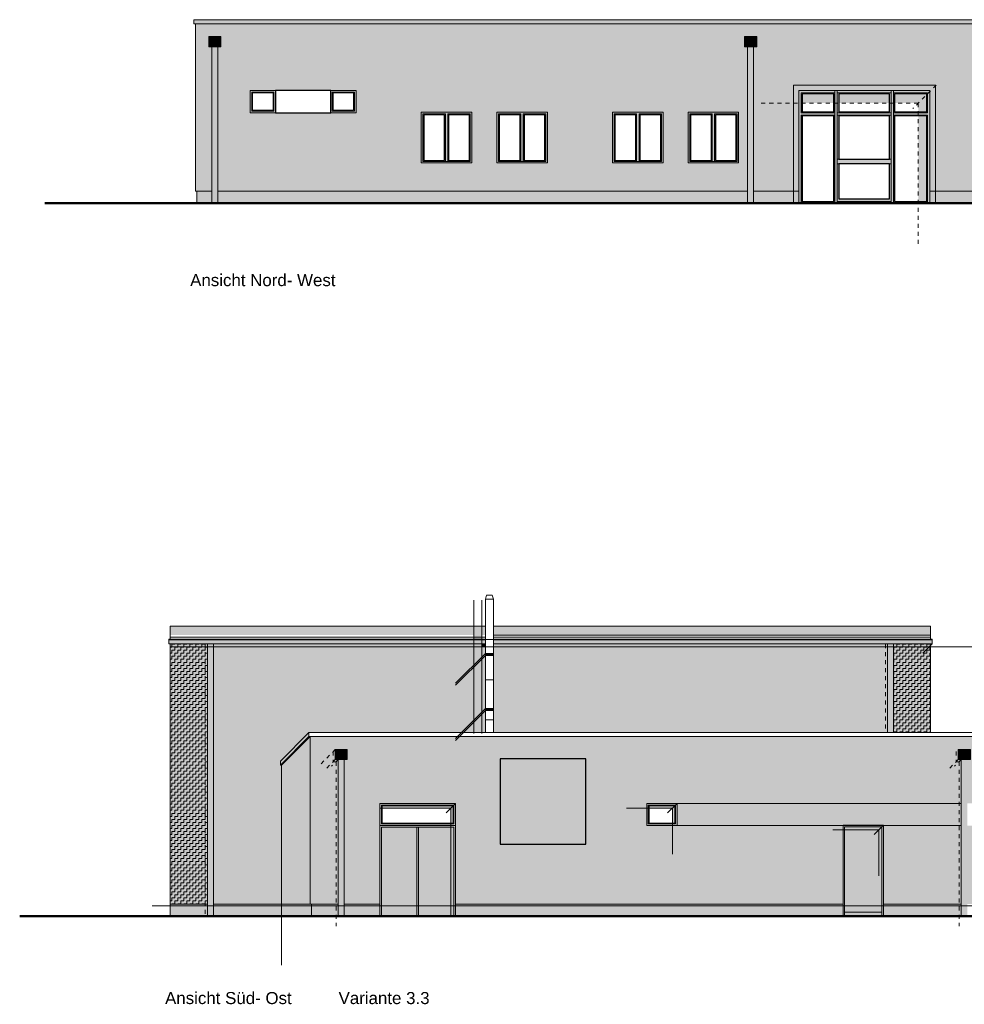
# Model space of a CAD drawing. Header units: metres. Extents: x 1169 to 1496, y -112 to 50.
# Tile 193 of 256: x 1436 to 1460, y -62 to -38. Entities that reach past the tile are written whole.
import ezdxf

# ---------------------------------------------------------------- set-up
doc = ezdxf.new("R2010")
doc.units = ezdxf.units.M
doc.header["$XCLIPFRAME"] = 2
doc.linetypes.add('AUSGEZOGEN', pattern=[0])
doc.linetypes.add('PUNKT2_S9', pattern=[0.0015, 0, -0.0015])
for name, color, linetype, lineweight in [('XR$5$Ansicht', 1, 'AUSGEZOGEN', 50), ('XR$5$Design', 4, 'AUSGEZOGEN', 13), ('XR$5$Filling', 4, 'AUSGEZOGEN', 13), ('XR$5$Muster', 4, 'AUSGEZOGEN', 13), ('XR$5$STANDARD_1', 7, 'AUSGEZOGEN', 25), ('XR$5$Wegeflächen', 4, 'AUSGEZOGEN', 13)]:
    doc.layers.add(name, color=color, linetype=linetype, lineweight=lineweight)
doc.styles.add('ARIAL', font='arial.ttf')
picture_1 = doc.add_image_def('image1.tif', size_in_pixel=(512, 512))
picture_2 = doc.add_image_def('image2.jpg', size_in_pixel=(510, 510))
picture_3 = doc.add_image_def('image3.png', size_in_pixel=(213, 212))
pattern_1 = [(90, (-0.15, 0.15), (-0.075, 0.075), [0.075, -0.075]), (180, (-0.15, 0.15), (-0.075, -0.075), [0.075, -0.075])]

msp = doc.modelspace()

# ---------------------------------------------------------------- hatches: boundary and pattern name
at = {"layer": 'XR$5$Filling', "linetype": 'AUSGEZOGEN', "lineweight": 13, "transparency": 33554687}
h = msp.add_hatch(dxfattribs=at)
h.set_pattern_fill('MUSTER', color=52, scale=0.075, angle=90, style=0, pattern_type=2)
h.set_pattern_definition(pattern_1)
h.paths.add_polyline_path([(1439.9626, -59.6297), (1440.884, -59.6297), (1440.884, -53.1687), (1439.9626, -53.1687)], flags=0)
h = msp.add_hatch(dxfattribs=at)
h.set_pattern_fill('MUSTER', color=52, scale=0.075, angle=90, style=0, pattern_type=2)
h.set_pattern_definition(pattern_1)
h.paths.add_polyline_path([(1443.4326, -55.4705), (1443.4069, -55.4705), (1443.4069, -55.3705), (1447.7872, -55.3705), (1447.7872, -53.1687), (1441.034, -53.1687), (1441.034, -59.6297), (1443.4326, -59.6297)], flags=0)
h = msp.add_hatch(dxfattribs=at)
h.set_pattern_fill('MUSTER', color=52, scale=0.075, angle=90, style=0, pattern_type=2)
h.set_pattern_definition(pattern_1)
h.paths.add_polyline_path([(1447.9872, -55.3705), (1457.7711, -55.3705), (1457.7711, -53.1687), (1447.9872, -53.1687)], flags=0)
h = msp.add_hatch(dxfattribs=at)
h.set_pattern_fill('MUSTER', color=52, scale=0.075, angle=90, style=0, pattern_type=2)
h.set_pattern_definition(pattern_1)
h.paths.add_polyline_path([(1458.8426, -55.3705), (1458.8426, -53.1687), (1457.9211, -53.1687), (1457.9211, -55.3705)], flags=0)
at = {"layer": 'XR$5$Muster', "linetype": 'AUSGEZOGEN', "lineweight": 13, "transparency": 33554687}
for color, points in [(9, [(1467.7198, -37.7635), (1467.7198, -37.6635), (1440.551, -37.6635), (1440.551, -37.7635)]), (252, [(1440.9199, -38.3335), (1441.2199, -38.3335), (1441.2199, -38.0835), (1440.9199, -38.0835)]), (252, [(1440.9199, -38.3335), (1441.2199, -38.3335), (1441.2199, -38.0835), (1440.9199, -38.0835)]), (252, [(1454.2234, -38.3335), (1454.5234, -38.3335), (1454.5234, -38.0835), (1454.2234, -38.0835)]), (252, [(1454.2234, -38.3335), (1454.5234, -38.3335), (1454.5234, -38.0835), (1454.2234, -38.0835)]), (250, [(1455.4354, -39.2877), (1455.4354, -39.7339), (1455.5704, -39.7339), (1455.5704, -39.4227), (1458.8254, -39.4227), (1458.8254, -41.9227), (1458.9604, -41.9227), (1458.9604, -39.2877)]), (250, [(1458.9604, -41.9227), (1458.8254, -41.9227), (1458.8254, -39.4227), (1455.5704, -39.4227), (1455.5704, -39.7339), (1458.5372, -39.7339), (1458.5372, -42.2227), (1458.9604, -42.2227)]), (252, [(1439.9626, -52.946), (1447.7872, -52.946), (1447.7872, -52.7238), (1439.9626, -52.7238)]), (252, [(1447.9872, -52.7238), (1447.9872, -52.946), (1458.8426, -52.946), (1458.8426, -52.7238)]), (59, [(1440.884, -53.1687), (1439.9626, -53.1687), (1439.9626, -53.2415), (1440.8323, -53.2415), (1440.8323, -59.9297), (1440.884, -59.9297)]), (59, [(1441.034, -53.2415), (1447.4986, -53.2415), (1447.4986, -53.1687), (1441.034, -53.1687)]), (59, [(1447.6986, -53.2415), (1447.7872, -53.2415), (1447.7872, -53.1687), (1447.6986, -53.1687)]), (59, [(1457.7711, -55.3705), (1457.7711, -53.1687), (1447.9872, -53.1687), (1447.9872, -53.2415), (1457.7194, -53.2415), (1457.7194, -55.3705)]), (59, [(1457.9211, -53.1687), (1457.9211, -53.2415), (1458.8047, -53.2415), (1458.8426, -53.2037), (1458.8426, -53.1687)]), (59, [(1443.4069, -55.4705), (1443.4069, -55.3705), (1442.7008, -56.0766), (1442.7008, -56.1766), (1442.7264, -56.1766), (1442.7264, -59.9297), (1443.4726, -59.9297), (1443.4726, -59.6297), (1443.4326, -59.6297), (1443.4326, -55.4705)]), (252, [(1444.059, -56.0405), (1444.359, -56.0405), (1444.359, -55.7905), (1444.059, -55.7905)]), (252, [(1459.529, -56.0405), (1459.829, -56.0405), (1459.829, -55.7905), (1459.529, -55.7905)]), (250, [(1446.9302, -59.9297), (1447.0476, -59.9297), (1447.0476, -57.1297), (1445.1676, -57.1297), (1445.1676, -57.2471), (1446.9302, -57.2471)]), (250, [(1451.7926, -57.2471), (1452.4302, -57.2471), (1452.4302, -57.6797), (1452.5476, -57.6797), (1452.5476, -57.1297), (1451.7926, -57.1297)]), (250, [(1457.6726, -59.9297), (1457.6726, -57.6697), (1456.6676, -57.6697), (1456.6676, -57.7871), (1457.5552, -57.7871), (1457.5552, -59.9297)]), (59, [(1439.9626, -59.6697), (1440.8323, -59.6697), (1440.8323, -59.6297), (1439.9626, -59.6297)]), (59, [(1442.7264, -59.6697), (1442.7264, -59.6297), (1441.034, -59.6297), (1441.034, -59.6697)]), (250, [(1443.4726, -59.6697), (1444.0823, -59.6697), (1444.0823, -59.6297), (1443.4726, -59.6297)]), (250, [(1444.284, -59.6697), (1445.1676, -59.6697), (1445.1676, -59.6297), (1444.284, -59.6297)]), (250, [(1456.6676, -59.6697), (1456.6676, -59.6297), (1447.0476, -59.6297), (1447.0476, -59.6697)]), (250, [(1459.5523, -59.6297), (1457.6726, -59.6297), (1457.6726, -59.6697), (1459.5523, -59.6697)])]:
    msp.add_hatch(color=color, dxfattribs=at).paths.add_polyline_path(points)
at = {"layer": 'XR$5$Muster', "linetype": 'AUSGEZOGEN', "lineweight": 25, "true_color": 0x383e42, "transparency": 33554687}
for points in [[(1440.551, -37.7635), (1467.7198, -37.7635), (1467.7198, -37.6635), (1440.551, -37.6635)], [(1447.7872, -53.0482), (1439.9276, -53.0482), (1439.9276, -53.1687), (1447.7872, -53.1687)], [(1458.8776, -53.1687), (1458.8776, -53.0482), (1447.9872, -53.0482), (1447.9872, -53.1687)], [(1439.9626, -59.6297), (1440.884, -59.6297), (1440.884, -53.1687), (1439.9626, -53.1687)], [(1447.7872, -53.1687), (1441.034, -53.1687), (1441.034, -59.6297), (1443.4326, -59.6297), (1443.4326, -55.4705), (1443.4069, -55.4705), (1443.4069, -55.3705), (1447.7872, -55.3705)], [(1447.9872, -53.1687), (1447.9872, -55.3705), (1457.7711, -55.3705), (1457.7711, -53.1687)], [(1457.9211, -55.3705), (1458.8426, -55.3705), (1458.8426, -53.1687), (1457.9211, -53.1687)], [(1440.884, -59.9297), (1440.884, -59.6297), (1439.9626, -59.6297), (1439.9626, -59.9297)], [(1441.034, -59.6297), (1441.034, -59.9297), (1443.4726, -59.9297), (1443.4726, -59.6297)]]:
    msp.add_hatch(color=250, dxfattribs=at).paths.add_polyline_path(points)
at = {"layer": 'XR$5$Muster', "linetype": 'AUSGEZOGEN', "lineweight": 13, "true_color": 0x383e42, "transparency": 33554687}
msp.add_hatch(color=250, dxfattribs=at).paths.add_polyline_path([(1467.7198, -37.7635), (1467.7198, -37.6635), (1440.551, -37.6635), (1440.551, -37.7635)])
at = {"layer": 'XR$5$Muster', "linetype": 'AUSGEZOGEN', "lineweight": 25, "true_color": 0xe1d7c9, "transparency": 33554687}
h = msp.add_hatch(color=254, dxfattribs=at)
h.paths.add_polyline_path([(1465.8204, -41.9227), (1465.8204, -39.9727), (1460.3204, -39.9727), (1460.3204, -39.4227), (1466.9504, -39.4227), (1466.9504, -41.9227), (1467.126, -41.9227), (1467.126, -38.3335), (1467.051, -38.3335), (1467.051, -38.0835), (1467.351, -38.0835), (1467.351, -38.3335), (1467.276, -38.3335), (1467.276, -41.9227), (1467.6854, -41.9227), (1467.6854, -37.7635), (1440.5854, -37.7635), (1440.5854, -41.9227), (1440.9949, -41.9227), (1440.9949, -38.3335), (1440.9199, -38.3335), (1440.9199, -38.0835), (1441.2199, -38.0835), (1441.2199, -38.3335), (1441.1449, -38.3335), (1441.1449, -41.9227), (1454.2984, -41.9227), (1454.2984, -38.3335), (1454.2234, -38.3335), (1454.2234, -38.0835), (1454.5234, -38.0835), (1454.5234, -38.3335), (1454.4484, -38.3335), (1454.4484, -41.9227), (1455.4354, -41.9227), (1455.4354, -39.2877), (1458.9604, -39.2877), (1458.9604, -41.9227)])
h.paths.add_polyline_path([(1446.1954, -41.2227), (1446.1954, -39.9627), (1447.4504, -39.9627), (1447.4504, -41.2227)], flags=16)
h.paths.add_polyline_path([(1449.3254, -39.9627), (1449.3254, -41.2227), (1448.0704, -41.2227), (1448.0704, -39.9627)], flags=16)
h.paths.add_polyline_path([(1452.2004, -39.9627), (1452.2004, -41.2227), (1450.9454, -41.2227), (1450.9454, -39.9627)], flags=16)
h.paths.add_polyline_path([(1454.0754, -39.9627), (1454.0754, -41.2227), (1452.8204, -41.2227), (1452.8204, -39.9627)], flags=16)
h.paths.add_polyline_path([(1444.5754, -39.4227), (1444.5754, -39.9727), (1441.9454, -39.9727), (1441.9454, -39.4227)], flags=16)
at = {"layer": 'XR$5$Muster', "linetype": 'AUSGEZOGEN', "lineweight": 13, "transparency": 33554687}
h = msp.add_hatch(color=7, dxfattribs=at)
h.set_gradient(color1=(199, 199, 199), color2=(48, 48, 48), one_color=1, name='INVCYLINDER')
h.paths.add_polyline_path([(1440.9949, -42.2227), (1441.1449, -42.2227), (1441.1449, -38.3335), (1440.9949, -38.3335)], flags=0)
h = msp.add_hatch(color=7, dxfattribs=at)
h.set_gradient(color1=(199, 199, 199), color2=(48, 48, 48), one_color=1, name='INVCYLINDER')
h.paths.add_polyline_path([(1440.9949, -42.2227), (1441.1449, -42.2227), (1441.1449, -38.3335), (1440.9949, -38.3335)], flags=0)
h = msp.add_hatch(color=7, dxfattribs=at)
h.set_gradient(color1=(199, 199, 199), color2=(48, 48, 48), one_color=1, name='INVCYLINDER')
h.paths.add_polyline_path([(1454.2984, -42.2227), (1454.4484, -42.2227), (1454.4484, -38.3335), (1454.2984, -38.3335)], flags=0)
h = msp.add_hatch(color=7, dxfattribs=at)
h.set_gradient(color1=(199, 199, 199), color2=(48, 48, 48), one_color=1, name='INVCYLINDER')
h.paths.add_polyline_path([(1454.2984, -42.2227), (1454.4484, -42.2227), (1454.4484, -38.3335), (1454.2984, -38.3335)], flags=0)
at = {"layer": 'XR$5$Muster', "linetype": 'AUSGEZOGEN', "lineweight": 25, "true_color": 0xcdc4b7, "transparency": 33554687}
msp.add_hatch(color=9, dxfattribs=at).paths.add_polyline_path([(1455.4354, -41.9227), (1455.5704, -41.9227), (1455.5704, -39.4227), (1458.8254, -39.4227), (1458.8254, -41.9227), (1458.9604, -41.9227), (1458.9604, -39.2877), (1455.4354, -39.2877)])
at = {"layer": 'XR$5$Muster', "linetype": 'AUSGEZOGEN', "lineweight": 25, "true_color": 0x766a5e, "transparency": 33554687}
h = msp.add_hatch(color=251, dxfattribs=at)
h.paths.add_polyline_path([(1441.9454, -39.9727), (1442.5754, -39.9727), (1442.5754, -39.4227), (1441.9454, -39.4227)])
h.paths.add_polyline_path([(1442.5154, -39.9127), (1442.0054, -39.9127), (1442.0054, -39.4827), (1442.5154, -39.4827)], flags=16)
h = msp.add_hatch(color=251, dxfattribs=at)
h.paths.add_polyline_path([(1443.9454, -39.9727), (1444.5754, -39.9727), (1444.5754, -39.4227), (1443.9454, -39.4227)])
h.paths.add_polyline_path([(1444.5154, -39.9127), (1444.0054, -39.9127), (1444.0054, -39.4827), (1444.5154, -39.4827)], flags=16)
h = msp.add_hatch(color=251, dxfattribs=at)
h.paths.add_polyline_path([(1458.8254, -42.2153), (1458.8254, -39.4227), (1455.5704, -39.4227), (1455.5704, -42.2153)])
h.paths.add_polyline_path([(1457.8232, -41.2452), (1457.8232, -42.1147), (1456.5632, -42.1147), (1456.5632, -41.2452)], flags=16)
h.paths.add_polyline_path([(1456.5632, -40.0527), (1457.8232, -40.0527), (1457.8232, -41.1252), (1456.5632, -41.1252)], flags=16)
h.paths.add_polyline_path([(1456.5632, -39.9527), (1456.5632, -39.5027), (1457.8232, -39.5027), (1457.8232, -39.9527)], flags=16)
h.paths.add_polyline_path([(1457.9436, -39.9527), (1457.9436, -39.5027), (1458.7454, -39.5027), (1458.7454, -39.9527)], flags=16)
h.paths.add_polyline_path([(1458.7454, -40.0527), (1458.7454, -42.1769), (1457.9436, -42.1769), (1457.9436, -40.0527)], flags=16)
h.paths.add_polyline_path([(1455.6504, -39.5027), (1456.4432, -39.5027), (1456.4432, -39.9527), (1455.6504, -39.9527)], flags=16)
h.paths.add_polyline_path([(1455.6504, -42.1769), (1455.6504, -40.0527), (1456.4432, -40.0527), (1456.4432, -42.1769)], flags=16)
h = msp.add_hatch(color=251, dxfattribs=at)
h.paths.add_polyline_path([(1446.1954, -41.2227), (1447.4504, -41.2227), (1447.4504, -39.9627), (1446.1954, -39.9627)])
h.paths.add_polyline_path([(1446.2554, -41.1627), (1446.2554, -40.0227), (1446.7729, -40.0227), (1446.7729, -41.1627)], flags=16)
h.paths.add_polyline_path([(1446.8729, -41.1627), (1446.8729, -40.0227), (1447.3904, -40.0227), (1447.3904, -41.1627)], flags=16)
h = msp.add_hatch(color=251, dxfattribs=at)
h.paths.add_polyline_path([(1448.0704, -41.2227), (1449.3254, -41.2227), (1449.3254, -39.9627), (1448.0704, -39.9627)])
h.paths.add_polyline_path([(1448.1304, -41.1627), (1448.1304, -40.0227), (1448.6479, -40.0227), (1448.6479, -41.1627)], flags=16)
h.paths.add_polyline_path([(1448.7479, -41.1627), (1448.7479, -40.0227), (1449.2654, -40.0227), (1449.2654, -41.1627)], flags=16)
h = msp.add_hatch(color=251, dxfattribs=at)
h.paths.add_polyline_path([(1450.9454, -41.2227), (1452.2004, -41.2227), (1452.2004, -39.9627), (1450.9454, -39.9627)])
h.paths.add_polyline_path([(1451.0054, -41.1627), (1451.0054, -40.0227), (1451.5229, -40.0227), (1451.5229, -41.1627)], flags=16)
h.paths.add_polyline_path([(1451.6229, -41.1627), (1451.6229, -40.0227), (1452.1404, -40.0227), (1452.1404, -41.1627)], flags=16)
h = msp.add_hatch(color=251, dxfattribs=at)
h.paths.add_polyline_path([(1452.8204, -41.2227), (1454.0754, -41.2227), (1454.0754, -39.9627), (1452.8204, -39.9627)])
h.paths.add_polyline_path([(1452.8804, -41.1627), (1452.8804, -40.0227), (1453.3979, -40.0227), (1453.3979, -41.1627)], flags=16)
h.paths.add_polyline_path([(1453.4979, -41.1627), (1453.4979, -40.0227), (1454.0154, -40.0227), (1454.0154, -41.1627)], flags=16)
at = {"layer": 'XR$5$Muster', "linetype": 'AUSGEZOGEN', "lineweight": 25, "true_color": 0xa48f7a, "transparency": 33554687}
for points in [[(1440.6254, -42.2227), (1440.9949, -42.2227), (1440.9949, -41.9227), (1440.6254, -41.9227)], [(1454.2984, -42.2227), (1454.2984, -41.9227), (1441.1449, -41.9227), (1441.1449, -42.2227)], [(1454.4484, -42.2227), (1455.4354, -42.2227), (1455.4354, -42.2153), (1455.5704, -42.2153), (1455.5704, -41.9227), (1454.4484, -41.9227)], [(1465.8204, -41.9227), (1458.8254, -41.9227), (1458.8254, -42.2153), (1458.9604, -42.2153), (1458.9604, -42.2227), (1465.8204, -42.2227)]]:
    msp.add_hatch(color=252, dxfattribs=at).paths.add_polyline_path(points)
at = {"layer": 'XR$5$Muster', "linetype": 'AUSGEZOGEN', "lineweight": 13, "transparency": 33554687}
for color, points in [(59, [(1447.6986, -55.3705), (1447.4986, -55.3705), (1447.4986, -52.946), (1447.6986, -52.946), (1447.6986, -53.4906), (1447.7872, -53.402), (1447.7872, -53.452), (1447.6986, -53.5406), (1447.6986, -54.8606), (1447.7872, -54.772), (1447.7872, -54.822), (1447.6986, -54.9106)]), (250, [(1444.0073, -55.8422), (1444.059, -55.7905), (1444.059, -56.0405), (1444.134, -56.0405), (1444.134, -59.9298), (1444.0823, -59.9298), (1444.0823, -56.0922), (1444.0073, -56.0922)]), (250, [(1459.4773, -55.8422), (1459.529, -55.7905), (1459.529, -56.0405), (1459.604, -56.0405), (1459.604, -59.9297), (1459.5523, -59.9297), (1459.5523, -56.0922), (1459.4773, -56.0922)])]:
    msp.add_hatch(color=color, dxfattribs=at).paths.add_polyline_path(points, flags=16)
h = msp.add_hatch(color=7, dxfattribs=at)
h.set_gradient(color1=(199, 199, 199), color2=(48, 48, 48), one_color=1, name='INVCYLINDER')
h.paths.add_polyline_path([(1440.884, -59.9297), (1441.034, -59.9297), (1441.034, -53.1687), (1440.884, -53.1687)], flags=0)
h = msp.add_hatch(color=7, dxfattribs=at)
h.set_gradient(color1=(199, 199, 199), color2=(48, 48, 48), one_color=1, name='INVCYLINDER')
h.paths.add_polyline_path([(1457.7711, -55.3705), (1457.9211, -55.3705), (1457.9211, -53.1687), (1457.7711, -53.1687)], flags=0)
h = msp.add_hatch(color=7, dxfattribs=at)
h.set_gradient(color1=(160, 160, 160), color2=(201, 201, 201), one_color=1, name='CYLINDER')
h.paths.add_polyline_path([(1447.9872, -53.452), (1447.7872, -53.452), (1447.7872, -53.402), (1447.9872, -53.402)], flags=0)
h = msp.add_hatch(color=7, dxfattribs=at)
h.set_gradient(color1=(160, 160, 160), color2=(201, 201, 201), one_color=1, name='CYLINDER')
h.paths.add_polyline_path([(1447.9872, -54.822), (1447.7872, -54.822), (1447.7872, -54.772), (1447.9872, -54.772)], flags=0)
at = {"layer": 'XR$5$Muster', "linetype": 'AUSGEZOGEN', "lineweight": 25, "true_color": 0xe1d7c9, "transparency": 33554687}
h = msp.add_hatch(color=254, dxfattribs=at)
h.paths.add_polyline_path([(1459.529, -55.7905), (1459.829, -55.7905), (1459.829, -56.0405), (1459.754, -56.0405), (1459.754, -57.1297), (1472.1576, -57.1297), (1472.1576, -56.0405), (1472.0826, -56.0405), (1472.0826, -55.7905), (1472.3826, -55.7905), (1472.3826, -56.0405), (1472.3076, -56.0405), (1472.3076, -57.1297), (1474.1726, -57.1297), (1474.1726, -57.6797), (1472.3076, -57.6797), (1472.3076, -59.6297), (1484.9311, -59.6297), (1484.9311, -56.0405), (1484.8561, -56.0405), (1484.8561, -55.7905), (1485.1561, -55.7905), (1485.1561, -56.0405), (1485.0811, -56.0405), (1485.0811, -59.6297), (1485.7826, -59.6297), (1485.7826, -55.4705), (1443.4326, -55.4705), (1443.4326, -59.6297), (1444.134, -59.6297), (1444.134, -56.0405), (1444.059, -56.0405), (1444.059, -55.7905), (1444.359, -55.7905), (1444.359, -56.0405), (1444.284, -56.0405), (1444.284, -59.6297), (1445.1676, -59.6297), (1445.1676, -57.1297), (1447.0476, -57.1297), (1447.0476, -59.6297), (1456.6676, -59.6297), (1456.6676, -57.6797), (1451.7926, -57.6797), (1451.7926, -57.1297), (1459.604, -57.1297), (1459.604, -56.0405), (1459.529, -56.0405)])
h.paths.add_polyline_path([(1459.604, -57.6797), (1457.6726, -57.6797), (1457.6726, -59.6297), (1459.604, -59.6297)])
h.paths.add_polyline_path([(1472.1576, -59.6297), (1472.1576, -57.6797), (1459.754, -57.6797), (1459.754, -59.6297)])
h.paths.add_polyline_path([(1482.1676, -59.4297), (1482.1676, -57.6697), (1483.5476, -57.6697), (1483.5476, -59.4297)], flags=16)
h.paths.add_polyline_path([(1477.1676, -59.4297), (1477.1676, -57.6697), (1478.5476, -57.6697), (1478.5476, -59.4297)], flags=16)
at = {"layer": 'XR$5$Muster', "linetype": 'AUSGEZOGEN', "lineweight": 13, "transparency": 33554687}
h = msp.add_hatch(color=7, dxfattribs=at)
h.set_gradient(color1=(199, 199, 199), color2=(48, 48, 48), one_color=1, name='INVCYLINDER')
h.paths.add_polyline_path([(1444.134, -59.9297), (1444.284, -59.9297), (1444.284, -56.0405), (1444.134, -56.0405)], flags=0)
h = msp.add_hatch(color=7, dxfattribs=at)
h.set_gradient(color1=(199, 199, 199), color2=(48, 48, 48), one_color=1, name='INVCYLINDER')
h.paths.add_polyline_path([(1459.604, -59.9297), (1459.754, -59.9297), (1459.754, -56.0405), (1459.604, -56.0405)], flags=0)
at = {"layer": 'XR$5$Muster', "linetype": 'AUSGEZOGEN', "lineweight": 25, "true_color": 0x3d3635, "transparency": 33554687}
h = msp.add_hatch(color=250, dxfattribs=at)
h.paths.add_polyline_path([(1447.0476, -59.9297), (1447.0476, -57.1297), (1445.1676, -57.1297), (1445.1676, -59.9297)])
h.paths.add_polyline_path([(1446.9876, -57.6197), (1445.2276, -57.6197), (1445.2276, -57.1897), (1446.9876, -57.1897)], flags=16)
h = msp.add_hatch(color=250, dxfattribs=at)
h.paths.add_polyline_path([(1451.7926, -57.6797), (1452.5476, -57.6797), (1452.5476, -57.1297), (1451.7926, -57.1297)])
h.paths.add_polyline_path([(1451.8526, -57.6197), (1451.8526, -57.1897), (1452.4876, -57.1897), (1452.4876, -57.6197)], flags=16)
at = {"layer": 'XR$5$Muster', "linetype": 'AUSGEZOGEN', "lineweight": 13, "true_color": 0x3d3635, "transparency": 33554687}
msp.add_hatch(color=250, dxfattribs=at).paths.add_polyline_path([(1452.5476, -57.6797), (1456.6676, -57.6797), (1456.6676, -57.6697), (1457.6726, -57.6697), (1457.6726, -57.6797), (1459.604, -57.6797), (1459.604, -57.1297), (1452.5476, -57.1297)])
at = {"layer": 'XR$5$Muster', "linetype": 'AUSGEZOGEN', "lineweight": 25, "true_color": 0x3d3635, "transparency": 33554687}
for points in [[(1456.6676, -59.9297), (1457.6726, -59.9297), (1457.6726, -57.6797), (1456.6676, -57.6797)], [(1443.4726, -59.6297), (1443.4726, -59.9297), (1444.134, -59.9297), (1444.134, -59.6297)], [(1444.284, -59.9297), (1445.1676, -59.9297), (1445.1676, -59.6297), (1444.284, -59.6297)], [(1447.0476, -59.6297), (1447.0476, -59.9297), (1456.6676, -59.9297), (1456.6676, -59.6297)], [(1457.6726, -59.9297), (1459.604, -59.9297), (1459.604, -59.6297), (1457.6726, -59.6297)]]:
    msp.add_hatch(color=250, dxfattribs=at).paths.add_polyline_path(points)

# ---------------------------------------------------------------- linework, layer by layer
at = {"layer": 'XR$5$Ansicht', "color": 4, "linetype": 'AUSGEZOGEN', "lineweight": 13, "transparency": 33554687}
for p, q in [((1440.551, -37.6635), (1440.551, -37.7635)), ((1467.7198, -37.6635), (1440.551, -37.6635)), ((1440.551, -37.7635), (1467.7198, -37.7635)), ((1440.5854, -41.9227), (1440.5854, -37.7635)), ((1440.9949, -42.2227), (1440.9949, -38.3335)), ((1441.1449, -42.2227), (1441.1449, -38.3335)), ((1454.2984, -42.2227), (1454.2984, -38.3335)), ((1454.4484, -42.2227), (1454.4484, -38.3335)), ((1441.9454, -39.9727), (1441.9454, -39.4227)), ((1441.9454, -39.4227), (1442.5754, -39.4227)), ((1441.9854, -39.9327), (1441.9854, -39.4627)), ((1441.9854, -39.4627), (1442.5354, -39.4627)), ((1442.0054, -39.9127), (1442.0054, -39.4827)), ((1442.0054, -39.4827), (1442.5154, -39.4827)), ((1442.5154, -39.4827), (1442.5154, -39.9127)), ((1442.5354, -39.4627), (1442.5354, -39.9327)), ((1442.5754, -39.4227), (1442.5754, -39.9727)), ((1443.9454, -39.9727), (1443.9454, -39.4227)), ((1443.9454, -39.4227), (1444.5754, -39.4227)), ((1443.9854, -39.9327), (1443.9854, -39.4627)), ((1443.9854, -39.4627), (1444.5354, -39.4627)), ((1444.0054, -39.9127), (1444.0054, -39.4827)), ((1444.0054, -39.4827), (1444.5154, -39.4827)), ((1444.5154, -39.4827), (1444.5154, -39.9127)), ((1444.5354, -39.4627), (1444.5354, -39.9327)), ((1444.5754, -39.4227), (1444.5754, -39.9727)), ((1441.9454, -39.9727), (1442.5754, -39.9727)), ((1441.9854, -39.9327), (1442.5354, -39.9327)), ((1442.0054, -39.9127), (1442.5154, -39.9127)), ((1443.9454, -39.9727), (1444.5754, -39.9727)), ((1443.9854, -39.9327), (1444.5354, -39.9327)), ((1444.0054, -39.9127), (1444.5154, -39.9127)), ((1447.4504, -39.9627), (1446.1954, -39.9627)), ((1446.1954, -41.2227), (1446.1954, -39.9627)), ((1446.2354, -40.0027), (1446.2354, -41.1827)), ((1446.7929, -40.0027), (1446.2354, -40.0027)), ((1446.7929, -41.1827), (1446.7929, -40.0027)), ((1446.8529, -40.0027), (1446.8529, -41.1827)), ((1447.4104, -40.0027), (1446.8529, -40.0027)), ((1447.4104, -41.1827), (1447.4104, -40.0027)), ((1447.4504, -41.2227), (1447.4504, -39.9627)), ((1449.3254, -39.9627), (1448.0704, -39.9627)), ((1448.0704, -41.2227), (1448.0704, -39.9627)), ((1448.1104, -40.0027), (1448.1104, -41.1827)), ((1448.6679, -40.0027), (1448.1104, -40.0027)), ((1448.6679, -41.1827), (1448.6679, -40.0027)), ((1448.7279, -40.0027), (1448.7279, -41.1827)), ((1449.2854, -40.0027), (1448.7279, -40.0027)), ((1449.2854, -41.1827), (1449.2854, -40.0027)), ((1449.3254, -41.2227), (1449.3254, -39.9627)), ((1452.2004, -39.9627), (1450.9454, -39.9627)), ((1450.9454, -41.2227), (1450.9454, -39.9627)), ((1450.9854, -40.0027), (1450.9854, -41.1827)), ((1451.5429, -40.0027), (1450.9854, -40.0027)), ((1451.5429, -41.1827), (1451.5429, -40.0027)), ((1451.6029, -40.0027), (1451.6029, -41.1827)), ((1452.1604, -40.0027), (1451.6029, -40.0027)), ((1452.1604, -41.1827), (1452.1604, -40.0027)), ((1452.2004, -41.2227), (1452.2004, -39.9627)), ((1454.0754, -39.9627), (1452.8204, -39.9627)), ((1452.8204, -41.2227), (1452.8204, -39.9627)), ((1452.8604, -40.0027), (1452.8604, -41.1827)), ((1453.4179, -40.0027), (1452.8604, -40.0027)), ((1453.4179, -41.1827), (1453.4179, -40.0027)), ((1453.4779, -40.0027), (1453.4779, -41.1827)), ((1454.0354, -40.0027), (1453.4779, -40.0027)), ((1454.0354, -41.1827), (1454.0354, -40.0027)), ((1454.0754, -41.2227), (1454.0754, -39.9627)), ((1446.1954, -41.2227), (1447.4504, -41.2227)), ((1447.4104, -41.1827), (1446.2354, -41.1827)), ((1448.0704, -41.2227), (1449.3254, -41.2227)), ((1449.2854, -41.1827), (1448.1104, -41.1827)), ((1450.9454, -41.2227), (1452.2004, -41.2227)), ((1452.1604, -41.1827), (1450.9854, -41.1827)), ((1452.8204, -41.2227), (1454.0754, -41.2227)), ((1454.0354, -41.1827), (1452.8604, -41.1827)), ((1440.9949, -41.9227), (1440.5854, -41.9227)), ((1440.6254, -41.9227), (1440.6254, -42.2227)), ((1454.2984, -41.9227), (1441.1449, -41.9227)), ((1455.5704, -41.9227), (1454.4484, -41.9227)), ((1465.8204, -41.9227), (1458.8254, -41.9227)), ((1447.8172, -51.9562), (1447.7872, -52.0562)), ((1447.7872, -52.0562), (1447.9872, -52.0562)), ((1447.7872, -55.3705), (1447.7872, -52.0562)), ((1447.8172, -51.9562), (1447.9572, -51.9562)), ((1447.9572, -51.9562), (1447.9872, -52.0562)), ((1447.9872, -55.3705), (1447.9872, -52.0562)), ((1439.9626, -52.7238), (1439.9626, -53.0482)), ((1439.9626, -52.7238), (1447.7872, -52.7238)), ((1447.9872, -52.7238), (1458.8426, -52.7238)), ((1450.6526, -52.7238), (1458.8426, -52.7238)), ((1458.8426, -52.7238), (1458.8426, -53.0482)), ((1439.9276, -53.0482), (1439.9276, -53.1687)), ((1439.9276, -53.0482), (1447.7872, -53.0482)), ((1439.9626, -52.9988), (1447.7872, -52.9988)), ((1447.7872, -53.0562), (1447.9872, -53.0562)), ((1447.9872, -52.946), (1458.8426, -52.946)), ((1447.9872, -52.9988), (1458.8426, -52.9988)), ((1447.9872, -53.0482), (1458.8776, -53.0482)), ((1458.8776, -53.0482), (1458.8776, -53.1687)), ((1439.9276, -53.0692), (1447.7872, -53.0692)), ((1439.9276, -53.1687), (1447.7872, -53.1687)), ((1439.9626, -53.1687), (1439.9626, -59.9297)), ((1440.884, -59.9297), (1440.884, -53.1687)), ((1441.034, -59.9297), (1441.034, -53.1687)), ((1447.9872, -53.0692), (1458.8776, -53.0692)), ((1447.9872, -53.1687), (1458.8776, -53.1687)), ((1457.7711, -55.3705), (1457.7711, -53.1687)), ((1457.9211, -55.3705), (1457.9211, -53.1687)), ((1458.8426, -53.1687), (1458.8426, -55.3705)), ((1447.7872, -53.402), (1447.9872, -53.402)), ((1447.7872, -53.452), (1447.9872, -53.452)), ((1447.7872, -54.0562), (1447.9872, -54.0562)), ((1447.7872, -54.772), (1447.9872, -54.772)), ((1447.7872, -54.822), (1447.9872, -54.822)), ((1447.7872, -55.0562), (1447.9872, -55.0562)), ((1443.4069, -55.4705), (1443.4069, -55.3705)), ((1443.4069, -55.3705), (1485.8169, -55.3705)), ((1485.8169, -55.4705), (1443.4069, -55.4705)), ((1443.4326, -55.4705), (1443.4326, -59.6297)), ((1444.134, -59.9297), (1444.134, -56.0405)), ((1444.284, -59.9297), (1444.284, -56.0405)), ((1459.604, -59.9297), (1459.604, -56.0405)), ((1445.1676, -57.1297), (1445.1676, -59.9297)), ((1445.1676, -57.1297), (1445.1676, -57.6797)), ((1447.0476, -57.1297), (1445.1676, -57.1297)), ((1447.0476, -57.1297), (1445.1676, -57.1297)), ((1445.2076, -57.1697), (1445.2076, -57.6397)), ((1447.0076, -57.1697), (1445.2076, -57.1697)), ((1445.2276, -57.1897), (1445.2276, -57.6197)), ((1446.9876, -57.1897), (1445.2276, -57.1897)), ((1446.9876, -57.6197), (1446.9876, -57.1897)), ((1447.0076, -57.6397), (1447.0076, -57.1697)), ((1447.0476, -59.9297), (1447.0476, -57.1297)), ((1447.0476, -57.6797), (1447.0476, -57.1297)), ((1451.7926, -57.1297), (1451.7926, -57.6797)), ((1452.5476, -57.1297), (1451.7926, -57.1297)), ((1451.8326, -57.1697), (1451.8326, -57.6397)), ((1452.5076, -57.1697), (1451.8326, -57.1697)), ((1451.8526, -57.1897), (1451.8526, -57.6197)), ((1452.4876, -57.1897), (1451.8526, -57.1897)), ((1452.4876, -57.6197), (1452.4876, -57.1897)), ((1452.5076, -57.6397), (1452.5076, -57.1697)), ((1452.5476, -57.6797), (1452.5476, -57.1297)), ((1447.0476, -57.6797), (1445.1676, -57.6797)), ((1447.0476, -57.6797), (1445.1676, -57.6797)), ((1447.0076, -57.6397), (1445.2076, -57.6397)), ((1446.9876, -57.6197), (1445.2276, -57.6197)), ((1452.5476, -57.6797), (1451.7926, -57.6797)), ((1452.5076, -57.6397), (1451.8326, -57.6397)), ((1452.4876, -57.6197), (1451.8526, -57.6197)), ((1456.6676, -57.6697), (1457.6726, -57.6697)), ((1456.6676, -59.9297), (1456.6676, -57.6697)), ((1456.7076, -57.7097), (1457.6326, -57.7097)), ((1456.7076, -59.9297), (1456.7076, -57.7097)), ((1457.6326, -59.9297), (1457.6326, -57.7097)), ((1457.6726, -57.6697), (1457.6726, -59.9297)), ((1445.2076, -57.7197), (1445.2076, -59.9297)), ((1447.0076, -57.7197), (1445.2076, -57.7197)), ((1446.0876, -57.7197), (1446.0876, -59.9297)), ((1446.1276, -57.7197), (1446.1276, -59.9297)), ((1447.0076, -57.7197), (1447.0076, -59.9297)), ((1440.884, -59.6297), (1439.9626, -59.6297)), ((1443.4326, -59.6297), (1441.034, -59.6297)), ((1443.4326, -59.6297), (1444.134, -59.6297)), ((1443.4726, -59.6297), (1443.4726, -59.9297)), ((1444.284, -59.6297), (1445.1676, -59.6297)), ((1447.0476, -59.6297), (1456.6676, -59.6297)), ((1457.6726, -59.6297), (1459.604, -59.6297)), ((1456.7076, -59.8297), (1457.6326, -59.8297))]:
    msp.add_line(p, q, dxfattribs=at)
at = {"layer": 'XR$5$Ansicht', "color": 4, "linetype": 'PUNKT2_S9', "lineweight": 13, "transparency": 33554687}
for p, q in [((1458.9834, -39.2877), (1458.4029, -39.8683)), ((1458.5372, -39.7339), (1454.5542, -39.7339)), ((1458.5372, -39.7339), (1458.5372, -43.3249))]:
    msp.add_line(p, q, dxfattribs=at)
at = {"layer": 'XR$5$Ansicht', "color": 35, "linetype": 'AUSGEZOGEN', "lineweight": 13, "transparency": 33554687}
for p, q in [((1447.4986, -55.3909), (1447.4986, -52.0766)), ((1447.6986, -55.3909), (1447.6986, -52.0766)), ((1439.9626, -53.2415), (1460.3324, -53.2415)), ((1458.8776, -53.1687), (1458.6492, -53.3971)), ((1447.7872, -53.402), (1447.044, -54.1452)), ((1447.7872, -53.452), (1447.044, -54.1952)), ((1447.7872, -54.772), (1447.044, -55.5152)), ((1447.7872, -54.822), (1447.044, -55.5652)), ((1443.4069, -55.3705), (1442.7008, -56.0766)), ((1443.4069, -55.4705), (1442.7008, -56.1766)), ((1443.4326, -55.4705), (1442.7264, -56.1766)), ((1442.7008, -56.1766), (1442.7008, -56.0766)), ((1442.7264, -56.1766), (1442.7008, -56.1766)), ((1442.7264, -56.1766), (1442.7264, -61.1477)), ((1447.0476, -57.1297), (1446.8128, -57.3645)), ((1452.5476, -57.1297), (1452.3128, -57.3645)), ((1446.9302, -57.2471), (1445.1676, -57.2471)), ((1446.9302, -57.2471), (1446.9302, -59.9297)), ((1452.4302, -57.2471), (1451.2926, -57.2471)), ((1452.4302, -57.2471), (1452.4302, -58.3897)), ((1457.6726, -57.6697), (1457.4378, -57.9045)), ((1457.5552, -57.7871), (1456.4176, -57.7871)), ((1457.5552, -57.7871), (1457.5552, -58.9297)), ((1485.7426, -59.6697), (1439.5156, -59.6697))]:
    msp.add_line(p, q, dxfattribs=at)
at = {"layer": 'XR$5$Ansicht', "color": 7, "linetype": 'PUNKT2_S9', "lineweight": 13, "transparency": 33554687}
for p, q in [((1440.8323, -53.1687), (1440.8323, -59.9297)), ((1457.7194, -53.1687), (1457.7194, -55.3705)), ((1444.059, -55.7905), (1443.7012, -56.1483)), ((1444.0073, -55.8422), (1444.0073, -56.0922)), ((1459.4773, -55.8422), (1459.4773, -56.0922)), ((1444.059, -56.0405), (1443.8, -56.2995)), ((1444.134, -56.0405), (1443.9687, -56.2058)), ((1444.0073, -56.0922), (1444.0823, -56.0922)), ((1444.0823, -56.0922), (1444.0823, -60.1782)), ((1459.529, -56.0405), (1459.27, -56.2995)), ((1459.604, -56.0405), (1459.4387, -56.2058)), ((1459.4773, -56.0922), (1459.5523, -56.0922)), ((1459.5523, -56.0922), (1459.5523, -60.1782))]:
    msp.add_line(p, q, dxfattribs=at)
at = {"layer": 'XR$5$Ansicht', "color": 4, "linetype": 'AUSGEZOGEN', "lineweight": 13, "transparency": 33554687}
for points in [[(1441.2199, -38.3335), (1440.9199, -38.3335), (1440.9199, -38.0835), (1441.2199, -38.0835), (1441.2199, -38.3335)], [(1454.5234, -38.3335), (1454.2234, -38.3335), (1454.2234, -38.0835), (1454.5234, -38.0835), (1454.5234, -38.3335)], [(1446.7729, -41.1627), (1446.2554, -41.1627), (1446.2554, -40.0227), (1446.7729, -40.0227), (1446.7729, -41.1627)], [(1447.3904, -40.0227), (1446.8729, -40.0227), (1446.8729, -41.1627), (1447.3904, -41.1627), (1447.3904, -40.0227)], [(1448.6479, -41.1627), (1448.1304, -41.1627), (1448.1304, -40.0227), (1448.6479, -40.0227), (1448.6479, -41.1627)], [(1449.2654, -40.0227), (1448.7479, -40.0227), (1448.7479, -41.1627), (1449.2654, -41.1627), (1449.2654, -40.0227)], [(1451.5229, -41.1627), (1451.0054, -41.1627), (1451.0054, -40.0227), (1451.5229, -40.0227), (1451.5229, -41.1627)], [(1452.1404, -40.0227), (1451.6229, -40.0227), (1451.6229, -41.1627), (1452.1404, -41.1627), (1452.1404, -40.0227)], [(1453.3979, -41.1627), (1452.8804, -41.1627), (1452.8804, -40.0227), (1453.3979, -40.0227), (1453.3979, -41.1627)], [(1454.0154, -40.0227), (1453.4979, -40.0227), (1453.4979, -41.1627), (1454.0154, -41.1627), (1454.0154, -40.0227)], [(1444.059, -56.0405), (1444.359, -56.0405), (1444.359, -55.7905), (1444.059, -55.7905), (1444.059, -56.0405)], [(1459.529, -56.0405), (1459.829, -56.0405), (1459.829, -55.7905), (1459.529, -55.7905), (1459.529, -56.0405)]]:
    msp.add_lwpolyline(points, close=True, dxfattribs=at)
at = {"layer": 'XR$5$Filling', "color": 52, "linetype": 'AUSGEZOGEN', "lineweight": 13, "transparency": 33554687}
for p, q in [((1441.9454, -39.4227), (1444.5754, -39.4227)), ((1441.9454, -39.9727), (1444.5754, -39.9727)), ((1459.604, -57.1297), (1451.7926, -57.1297)), ((1459.604, -57.6797), (1451.7926, -57.6797))]:
    msp.add_line(p, q, dxfattribs=at)
at = {"layer": 'XR$5$STANDARD_1', "color": 4, "linetype": 'AUSGEZOGEN', "lineweight": 13, "transparency": 33554687}
for p, q in [((1455.4354, -39.2877), (1455.4354, -42.2227)), ((1455.4354, -39.2877), (1458.9604, -39.2877)), ((1458.9604, -39.2877), (1458.9604, -42.2227)), ((1455.5704, -39.4227), (1455.5704, -42.2153)), ((1458.8254, -39.4227), (1455.5704, -39.4227)), ((1455.6304, -39.4827), (1455.6304, -39.9727)), ((1456.4632, -39.4827), (1455.6304, -39.4827)), ((1455.6504, -39.5027), (1455.6504, -39.9527)), ((1456.4432, -39.5027), (1455.6504, -39.5027)), ((1456.4432, -39.5027), (1456.4432, -39.9527)), ((1456.4632, -39.4227), (1456.4632, -42.2153)), ((1456.5232, -39.4227), (1456.5232, -42.2153)), ((1457.8636, -39.4827), (1456.5232, -39.4827)), ((1456.5632, -39.5027), (1456.5632, -39.9527)), ((1457.8232, -39.5027), (1456.5632, -39.5027)), ((1457.8232, -39.5027), (1457.8232, -39.9527)), ((1457.8636, -39.4227), (1457.8636, -42.2153)), ((1457.9236, -39.4227), (1457.9236, -42.2153)), ((1458.7654, -39.4827), (1457.9236, -39.4827)), ((1457.9436, -39.5027), (1457.9436, -39.9527)), ((1458.7454, -39.5027), (1457.9436, -39.5027)), ((1458.7454, -39.5027), (1458.7454, -39.9527)), ((1458.7654, -39.4827), (1458.7654, -39.9727)), ((1458.8254, -39.4227), (1458.8254, -42.2153)), ((1455.6304, -39.9727), (1456.4632, -39.9727)), ((1455.6304, -40.0327), (1455.6304, -42.2153)), ((1455.6304, -40.0327), (1456.4632, -40.0327)), ((1455.6504, -39.9527), (1456.4432, -39.9527)), ((1455.6504, -40.0527), (1455.6504, -42.1769)), ((1455.6504, -40.0527), (1456.4432, -40.0527)), ((1456.4432, -40.0527), (1456.4432, -42.1769)), ((1456.5232, -39.9727), (1457.8636, -39.9727)), ((1456.5232, -40.0327), (1457.8636, -40.0327)), ((1456.5632, -39.9527), (1457.8232, -39.9527)), ((1456.5632, -40.0527), (1456.5632, -41.1252)), ((1456.5632, -40.0527), (1457.8232, -40.0527)), ((1457.8232, -40.0527), (1457.8232, -41.1252)), ((1457.9236, -39.9727), (1458.7654, -39.9727)), ((1457.9236, -40.0327), (1458.7654, -40.0327)), ((1457.9436, -39.9527), (1458.7454, -39.9527)), ((1457.9436, -40.0527), (1457.9436, -42.1769)), ((1457.9436, -40.0527), (1458.7454, -40.0527)), ((1458.7454, -40.0527), (1458.7454, -42.1769)), ((1458.7654, -40.0327), (1458.7654, -42.2153)), ((1456.5232, -41.1252), (1457.8636, -41.1252)), ((1456.5232, -41.2452), (1457.8636, -41.2452)), ((1456.5632, -41.2452), (1456.5632, -42.1147)), ((1457.8232, -41.2452), (1457.8232, -42.1147)), ((1458.9604, -42.2153), (1455.4354, -42.2153)), ((1455.6504, -42.1769), (1456.4432, -42.1769)), ((1456.5232, -42.1769), (1457.8636, -42.1769)), ((1456.5632, -42.1147), (1457.8232, -42.1147)), ((1457.9436, -42.1769), (1458.7454, -42.1769))]:
    msp.add_line(p, q, dxfattribs=at)
at = {"layer": 'XR$5$Wegeflächen', "color": 1, "linetype": 'AUSGEZOGEN', "lineweight": 50, "transparency": 33554687}
for p, q in [((1436.8463, -42.2227), (1491.725, -42.2227)), ((1491.1022, -59.9297), (1436.2235, -59.9297))]:
    msp.add_line(p, q, dxfattribs=at)

# ---------------------------------------------------------------- texts
at = {"layer": 'XR$5$STANDARD_1', "color": 4, "linetype": 'AUSGEZOGEN', "lineweight": 25, "transparency": 33554687, "char_height": 0.3, "attachment_point": 1, "style": 'ARIAL'}
for s, insert, width in [('\\W1.00;Ansicht Nord- West', (1440.4561, -43.9818), 3.770357), ('\\W1.00;Ansicht Süd- Ost          Variante 3.3', (1439.8333, -61.8127), 6.720041)]:
    msp.add_mtext(s, dxfattribs=dict(at, insert=insert, width=width))

# ---------------------------------------------------------------- pictures from other files: only their frames are drawn
at = {"layer": 'XR$5$Ansicht', "color": 4, "linetype": 'AUSGEZOGEN', "lineweight": 13, "transparency": 33554687}
image = msp.add_image(picture_1, insert=(1442.0054, -39.9127), size_in_units=(0.51, 0.43), dxfattribs=at)
image.set_boundary_path([(511.5, 511.5), (-0.5, 511.5), (-0.5, -0.5), (511.5, -0.5), (511.5, 511.5)])
image = msp.add_image(picture_1, insert=(1442.0054, -39.9127), size_in_units=(0.51, 0.43), dxfattribs=at)
image.set_boundary_path([(511.5, 511.5), (-0.5, 511.5), (-0.5, -0.5), (511.5, -0.5), (511.5, 511.5)])
image = msp.add_image(picture_1, insert=(1444.0054, -39.9127), size_in_units=(0.51, 0.43), dxfattribs=at)
image.set_boundary_path([(511.5, 511.5), (-0.5, 511.5), (-0.5, -0.5), (511.5, -0.5), (511.5, 511.5)])
image = msp.add_image(picture_1, insert=(1444.0054, -39.9127), size_in_units=(0.51, 0.43), dxfattribs=at)
image.set_boundary_path([(511.5, 511.5), (-0.5, 511.5), (-0.5, -0.5), (511.5, -0.5), (511.5, 511.5)])
image = msp.add_image(picture_1, insert=(1445.2276, -57.6197), size_in_units=(1.76, 0.43), dxfattribs=at)
image.set_boundary_path([(-0.5, 511.5), (511.5, 511.5), (511.5, -0.5), (-0.5, -0.5), (-0.5, 511.5)])
image = msp.add_image(picture_1, insert=(1451.8526, -57.6197), size_in_units=(0.635, 0.43), dxfattribs=at)
image.set_boundary_path([(-0.5, 511.5), (511.5, 511.5), (511.5, -0.5), (-0.5, -0.5), (-0.5, 511.5)])
at = {"layer": 'XR$5$Design', "color": 7, "linetype": 'AUSGEZOGEN', "lineweight": 25, "transparency": 33554687}
image = msp.add_image(picture_1, insert=(1455.6504, -39.9527), size_in_units=(0.7927, 0.45), dxfattribs=at)
image.set_boundary_path([(-0.5, 511.5), (511.5, 511.5), (511.5, -0.5), (-0.5, -0.5), (-0.5, 511.5)])
image = msp.add_image(picture_1, insert=(1455.6504, -39.9527), size_in_units=(0.7927, 0.45), dxfattribs=at)
image.set_boundary_path([(-0.5, 511.5), (511.5, 511.5), (511.5, -0.5), (-0.5, -0.5), (-0.5, 511.5)])
image = msp.add_image(picture_1, insert=(1456.5632, -39.9527), size_in_units=(1.26, 0.45), dxfattribs=at)
image.set_boundary_path([(-0.5, 511.5), (511.5, 511.5), (511.5, -0.5), (-0.5, -0.5), (-0.5, 511.5)])
image = msp.add_image(picture_1, insert=(1456.5632, -39.9527), size_in_units=(1.26, 0.45), dxfattribs=at)
image.set_boundary_path([(-0.5, 511.5), (511.5, 511.5), (511.5, -0.5), (-0.5, -0.5), (-0.5, 511.5)])
image = msp.add_image(picture_1, insert=(1457.9436, -39.9527), size_in_units=(0.8018, 0.45), dxfattribs=at)
image.set_boundary_path([(-0.5, 511.5), (511.5, 511.5), (511.5, -0.5), (-0.5, -0.5), (-0.5, 511.5)])
image = msp.add_image(picture_1, insert=(1457.9436, -39.9527), size_in_units=(0.8018, 0.45), dxfattribs=at)
image.set_boundary_path([(-0.5, 511.5), (511.5, 511.5), (511.5, -0.5), (-0.5, -0.5), (-0.5, 511.5)])
image = msp.add_image(picture_1, insert=(1446.2554, -41.1627), size_in_units=(0.5175, 1.14), dxfattribs=at)
image.set_boundary_path([(511.5, 511.5), (511.5, -0.5), (-0.5, -0.5), (-0.5, 511.5), (511.5, 511.5)])
image = msp.add_image(picture_1, insert=(1446.2554, -41.1627), size_in_units=(0.5175, 1.14), dxfattribs=at)
image.set_boundary_path([(511.5, 511.5), (511.5, -0.5), (-0.5, -0.5), (-0.5, 511.5), (511.5, 511.5)])
image = msp.add_image(picture_1, insert=(1446.8729, -41.1627), size_in_units=(0.5175, 1.14), dxfattribs=at)
image.set_boundary_path([(511.5, 511.5), (511.5, -0.5), (-0.5, -0.5), (-0.5, 511.5), (511.5, 511.5)])
image = msp.add_image(picture_1, insert=(1446.8729, -41.1627), size_in_units=(0.5175, 1.14), dxfattribs=at)
image.set_boundary_path([(511.5, 511.5), (511.5, -0.5), (-0.5, -0.5), (-0.5, 511.5), (511.5, 511.5)])
image = msp.add_image(picture_1, insert=(1448.1304, -41.1627), size_in_units=(0.5175, 1.14), dxfattribs=at)
image.set_boundary_path([(511.5, 511.5), (511.5, -0.5), (-0.5, -0.5), (-0.5, 511.5), (511.5, 511.5)])
image = msp.add_image(picture_1, insert=(1448.1304, -41.1627), size_in_units=(0.5175, 1.14), dxfattribs=at)
image.set_boundary_path([(511.5, 511.5), (511.5, -0.5), (-0.5, -0.5), (-0.5, 511.5), (511.5, 511.5)])
image = msp.add_image(picture_1, insert=(1448.7479, -41.1627), size_in_units=(0.5175, 1.14), dxfattribs=at)
image.set_boundary_path([(511.5, 511.5), (511.5, -0.5), (-0.5, -0.5), (-0.5, 511.5), (511.5, 511.5)])
image = msp.add_image(picture_1, insert=(1448.7479, -41.1627), size_in_units=(0.5175, 1.14), dxfattribs=at)
image.set_boundary_path([(511.5, 511.5), (511.5, -0.5), (-0.5, -0.5), (-0.5, 511.5), (511.5, 511.5)])
image = msp.add_image(picture_1, insert=(1451.0054, -41.1627), size_in_units=(0.5175, 1.14), dxfattribs=at)
image.set_boundary_path([(511.5, 511.5), (511.5, -0.5), (-0.5, -0.5), (-0.5, 511.5), (511.5, 511.5)])
image = msp.add_image(picture_1, insert=(1451.0054, -41.1627), size_in_units=(0.5175, 1.14), dxfattribs=at)
image.set_boundary_path([(511.5, 511.5), (511.5, -0.5), (-0.5, -0.5), (-0.5, 511.5), (511.5, 511.5)])
image = msp.add_image(picture_1, insert=(1451.6229, -41.1627), size_in_units=(0.5175, 1.14), dxfattribs=at)
image.set_boundary_path([(511.5, 511.5), (511.5, -0.5), (-0.5, -0.5), (-0.5, 511.5), (511.5, 511.5)])
image = msp.add_image(picture_1, insert=(1451.6229, -41.1627), size_in_units=(0.5175, 1.14), dxfattribs=at)
image.set_boundary_path([(511.5, 511.5), (511.5, -0.5), (-0.5, -0.5), (-0.5, 511.5), (511.5, 511.5)])
image = msp.add_image(picture_1, insert=(1452.8804, -41.1627), size_in_units=(0.5175, 1.14), dxfattribs=at)
image.set_boundary_path([(511.5, 511.5), (511.5, -0.5), (-0.5, -0.5), (-0.5, 511.5), (511.5, 511.5)])
image = msp.add_image(picture_1, insert=(1452.8804, -41.1627), size_in_units=(0.5175, 1.14), dxfattribs=at)
image.set_boundary_path([(511.5, 511.5), (511.5, -0.5), (-0.5, -0.5), (-0.5, 511.5), (511.5, 511.5)])
image = msp.add_image(picture_1, insert=(1453.4979, -41.1627), size_in_units=(0.5175, 1.14), dxfattribs=at)
image.set_boundary_path([(511.5, 511.5), (511.5, -0.5), (-0.5, -0.5), (-0.5, 511.5), (511.5, 511.5)])
image = msp.add_image(picture_1, insert=(1453.4979, -41.1627), size_in_units=(0.5175, 1.14), dxfattribs=at)
image.set_boundary_path([(511.5, 511.5), (511.5, -0.5), (-0.5, -0.5), (-0.5, 511.5), (511.5, 511.5)])
image = msp.add_image(picture_1, insert=(1455.6504, -42.1769), size_in_units=(0.7927, 2.1242), dxfattribs=at)
image.set_boundary_path([(-0.5, 511.5), (511.5, 511.5), (511.5, -0.5), (-0.5, -0.5), (-0.5, 511.5)])
image = msp.add_image(picture_1, insert=(1455.6504, -42.1769), size_in_units=(0.7927, 2.1242), dxfattribs=at)
image.set_boundary_path([(-0.5, 511.5), (511.5, 511.5), (511.5, -0.5), (-0.5, -0.5), (-0.5, 511.5)])
image = msp.add_image(picture_1, insert=(1456.5632, -41.1252), size_in_units=(1.26, 1.0725), dxfattribs=at)
image.set_boundary_path([(-0.5, 511.5), (511.5, 511.5), (511.5, -0.5), (-0.5, -0.5), (-0.5, 511.5)])
image = msp.add_image(picture_1, insert=(1456.5632, -41.1252), size_in_units=(1.26, 1.0725), dxfattribs=at)
image.set_boundary_path([(-0.5, 511.5), (511.5, 511.5), (511.5, -0.5), (-0.5, -0.5), (-0.5, 511.5)])
image = msp.add_image(picture_1, insert=(1457.9436, -42.1769), size_in_units=(0.8018, 2.1242), dxfattribs=at)
image.set_boundary_path([(-0.5, 511.5), (511.5, 511.5), (511.5, -0.5), (-0.5, -0.5), (-0.5, 511.5)])
image = msp.add_image(picture_1, insert=(1457.9436, -42.1769), size_in_units=(0.8018, 2.1242), dxfattribs=at)
image.set_boundary_path([(-0.5, 511.5), (511.5, 511.5), (511.5, -0.5), (-0.5, -0.5), (-0.5, 511.5)])
image = msp.add_image(picture_1, insert=(1456.5632, -42.1147), size_in_units=(1.26, 0.8695), dxfattribs=at)
image.set_boundary_path([(-0.5, 511.5), (511.5, 511.5), (511.5, -0.5), (-0.5, -0.5), (-0.5, 511.5)])
image = msp.add_image(picture_1, insert=(1456.5632, -42.1147), size_in_units=(1.26, 0.8695), dxfattribs=at)
image.set_boundary_path([(-0.5, 511.5), (511.5, 511.5), (511.5, -0.5), (-0.5, -0.5), (-0.5, 511.5)])
at = {"layer": 'XR$5$STANDARD_1', "color": 7, "linetype": 'AUSGEZOGEN', "lineweight": 25, "transparency": 33554687}
image = msp.add_image(picture_2, insert=(1442.5754, -40.6977), size_in_units=(1.37, 1.275), dxfattribs=at)
image.set_boundary_path([(-0.5, -0.5), (-0.5, 219.5), (509.5, 219.5), (509.5, -0.5), (-0.5, -0.5)])
image = msp.add_image(picture_3, insert=(1448.1543, -58.142), size_in_units=(2.13, 2.12), dxfattribs=at)
image.set_boundary_path([(-0.5, 211.5), (212.5, 211.5), (212.5, -0.5), (-0.5, -0.5), (-0.5, 211.5)])

doc.saveas('drawing.dxf')
